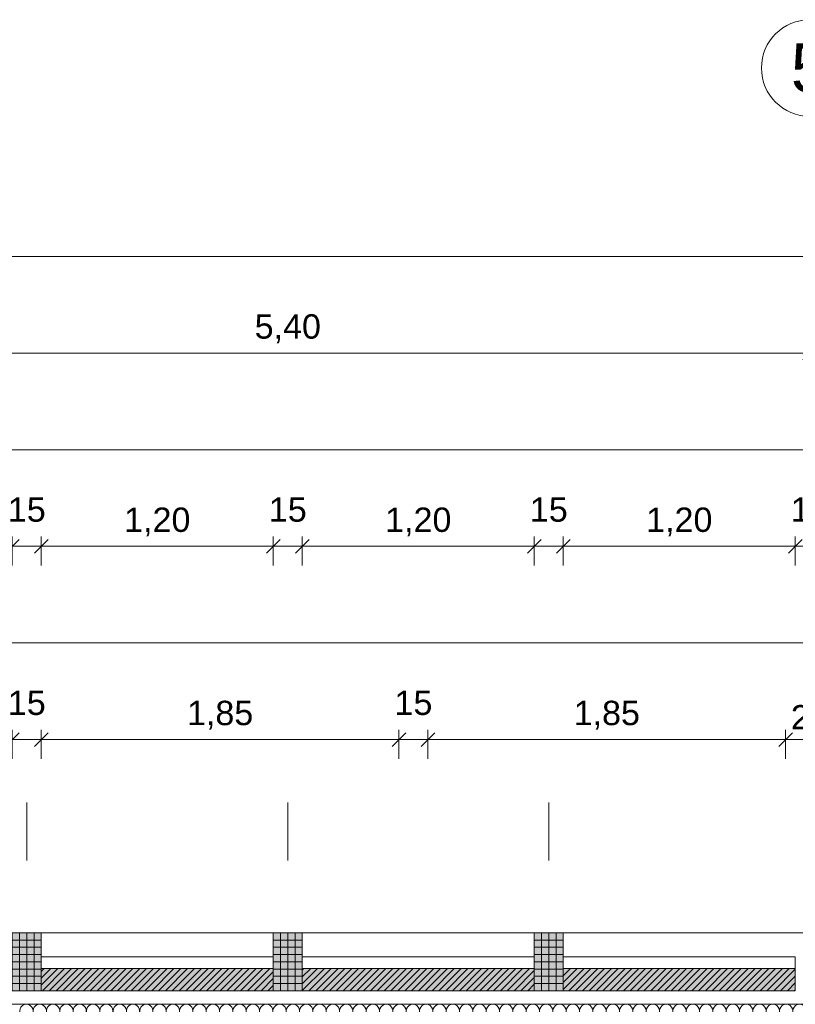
# Model space of a CAD drawing. Header units: metres. Extents: x -167 to 152, y -127 to 99.
# Tile 85 of 225: x -27.04 to -23.02, y 0.31 to 5.4. Entities that reach past the tile are written whole.
import ezdxf

# ---------------------------------------------------------------- set-up
doc = ezdxf.new("R2010")
doc.units = ezdxf.units.M
doc.header["$PDMODE"] = 1
doc.header["$PDSIZE"] = -2
doc.linetypes.add('Achsen 01', pattern=[5.291531, 3.175, -1.058062, 0.352704, -0.705764])
doc.linetypes.add('Raster 01', pattern=[2, 1, -1])
doc.layers.get('0').update_dxf_attribs({"lineweight": 25})
for name, color, linetype, lineweight, true_color in [('014_Fassadenarbeiten-000 Aufsicht Betonfertigteile', 7, 'Continuous', 9, 0xc0c0c0), ('014_Fassadenarbeiten-000 Aufsicht Mauerwerk', 7, 'Continuous', 9, 0xa6a6a6), ('014_Fassadenarbeiten-330 mineralische Dämmung', 7, 'Continuous', 9, 0x666666), ('AV1-Achsen', 1, 'Achsen 01', 18, 0xff0000), ('AV1-Raster', 7, 'Raster 01', 9, 0xa6a6a6)]:
    doc.layers.add(name, color=color, linetype=linetype, lineweight=lineweight, true_color=true_color)
for name, color, linetype, lineweight in [('014_Fassadenarbeiten-330 Betonfertigteile vertikal', 7, 'Continuous', 9), ('014_Fassadenarbeiten-330 Filtermauerwerk 11.5cm', 7, 'Continuous', 9), ('_1.35m (3D)', 7, 'Continuous', 9), ('_GRU (2D)', 7, 'Continuous', 9), ('_OG 1 (2D)', 7, 'Continuous', 9), ('Bemaßung-Bemaßung', 7, 'Continuous', 9)]:
    doc.layers.add(name, color=color, linetype=linetype, lineweight=lineweight)
doc.layers.get('0').freeze()
doc.styles.add('Arial', font='arial.ttf')
doc.dimstyles.new('COE 50', dxfattribs={"dimtxt": 126.090495, "dimasz": 0.001414, "dimexe": 0.001, "dimexo": 0.01, "dimgap": 0.001, "dimtad": 1, "dimdec": 3, "dimtxsty": 'Arial', "dimblk": 'VW_SLASH-4', "dimblk1": 'VW_SLASH-4', "dimblk2": 'VW_SLASH-4', "dimcen": 0, "dimadec": 3, "dimazin": 0, "dimtfac": 0.8, "dimtdec": 3, "dimtix": 1, "dimtmove": 0, "dimatfit": 0, "dimldrblk": 'VW_SLASH-3', "dimfxl": 0.002, "dimfxlon": 1, "dimfrac": 2, "dimtolj": 1, "dimarcsym": 0})
pattern_1 = [(-90, (0, 0), (0.0375, 0), [])]
pattern_2 = [(0, (0, 0), (2e-18, -0.0375), [])]
pattern_3 = [(45, (0, 0), (0.01767767, -0.01767767), [])]

# ---------------------------------------------------------------- blocks, each defined once
blk = doc.blocks.new('Group-2')
at = {"layer": 'AV1-Raster'}
for p, q in [((-27, -22.95), (-27, 1.35)), ((-25.65, -22.95), (-25.65, 1.35)), ((-24.3, -22.95), (-24.3, 1.35))]:
    blk.add_line(p, q, dxfattribs=at)
blk = doc.blocks.new('1.35m (3D)')
at = {"layer": 'AV1-Raster', "color": 7}
blk.add_blockref('Group-2', (0, 0), dxfattribs=at)
blk = doc.blocks.new('Group-276')
at = {"layer": '014_Fassadenarbeiten-330 mineralische Dämmung', "transparency": 33554687, "flags": 128}
for points in [[(0.26, 22.9706, 1.372583), (0.26, 23.0362)], [(0.26, 23.0396, 1.372583), (0.26, 23.1051)], [(0.26, 23.1085, 1.372583), (0.26, 23.1741)], [(0.26, 23.1775, 1.372583), (0.26, 23.243)], [(0.26, 23.2464, 1.372583), (0.26, 23.312)], [(0.26, 23.3154, 1.372583), (0.26, 23.3809)], [(0.26, 23.3843, 1.372583), (0.26, 23.4499)], [(0.26, 23.4532, 1.372583), (0.26, 23.5188)], [(0.26, 23.5222, 1.372583), (0.26, 23.5878)], [(0.26, 23.5911, 1.372583), (0.26, 23.6567)], [(0.26, 23.6601, 1.372583), (0.26, 23.7257)], [(0.26, 23.729, 1.372583), (0.26, 23.7946)], [(0.26, 23.798, 1.372583), (0.26, 23.8635)], [(0.26, 23.8669, 1.372583), (0.26, 23.9325)], [(0.26, 23.9359, 1.372583), (0.26, 24.0014)], [(0.26, 24.0048, 1.372583), (0.26, 24.0704)], [(0.26, 24.0737, 1.372583), (0.26, 24.1393)], [(0.26, 24.1427, 1.372583), (0.26, 24.2083)], [(0.26, 24.2116, 1.372583), (0.26, 24.2772)], [(0.26, 24.2806, 1.372583), (0.26, 24.3462)], [(0.26, 24.3495, 1.372583), (0.26, 24.4151)], [(0.26, 24.4185, 1.372583), (0.26, 24.484)], [(0.26, 24.4874, 1.372583), (0.26, 24.553)], [(0.26, 24.5564, 1.372583), (0.26, 24.6219)], [(0.26, 24.6253, 1.372583), (0.26, 24.6909)], [(0.26, 24.6943, 1.372583), (0.26, 24.7598)], [(0.26, 24.7632, 1.372583), (0.26, 24.8288)], [(0.26, 24.8321, 1.372583), (0.26, 24.8977)], [(0.26, 24.9011, 1.372583), (0.26, 24.9667)], [(0.26, 24.97, 1.372583), (0.26, 25.0356)], [(0.26, 25.039, 1.372583), (0.26, 25.1045)], [(0.26, 25.1079, 1.372583), (0.26, 25.1735)], [(0.26, 25.1769, 1.372583), (0.26, 25.2424)], [(0.26, 25.2458, 1.372583), (0.26, 25.3114)], [(0.26, 25.3148, 1.372583), (0.26, 25.3803)], [(0.26, 25.3837, 1.372583), (0.26, 25.4493)], [(0.26, 25.4526, 1.372583), (0.26, 25.5182)], [(0.26, 25.5216, 1.372583), (0.26, 25.5872)], [(0.26, 25.5905, 1.372583), (0.26, 25.6561)], [(0.26, 25.6595, 1.372583), (0.26, 25.7251)], [(0.26, 25.7284, 1.372583), (0.26, 25.794)], [(0.26, 25.7974, 1.372583), (0.26, 25.8629)], [(0.26, 25.8663, 1.372583), (0.26, 25.9319)], [(0.26, 25.9353, 1.372583), (0.26, 26.0008)], [(0.26, 26.0042, 1.372583), (0.26, 26.0698)], [(0.26, 26.0731, 1.372583), (0.26, 26.1387)], [(0.26, 26.1421, 1.372583), (0.26, 26.2077)], [(0.26, 26.211, 1.372583), (0.26, 26.2766)], [(0.26, 26.28, 1.372583), (0.26, 26.3456)], [(0.26, 26.3489, 1.372583), (0.26, 26.4145)], [(0.26, 26.4179, 1.372583), (0.26, 26.4834)], [(0.26, 26.4868, 1.372583), (0.26, 26.5524)], [(0.26, 26.5558, 1.372583), (0.26, 26.6213)], [(0.26, 26.6247, 1.372583), (0.26, 26.6903)], [(0.26, 26.6937, 1.372583), (0.26, 26.7592)], [(0.26, 26.7626, 1.372583), (0.26, 26.8282)], [(0.26, 26.8315, 1.372583), (0.26, 26.8971)], [(0.26, 26.9005, 1.372583), (0.26, 26.9661)], [(0.26, 26.9694, 1.372583), (0.26, 27.035)]]:
    blk.add_lwpolyline(points, format="xyb", dxfattribs=at)
blk = doc.blocks.new('Group-277')
at = {"layer": '014_Fassadenarbeiten-330 mineralische Dämmung', "transparency": 33554687}
blk.add_blockref('Group-276', (0, 0), dxfattribs=at)
blk = doc.blocks.new('Parametric Object-39')
at = {"layer": '014_Fassadenarbeiten-330 mineralische Dämmung', "color": 7, "transparency": 33554687}
blk.add_blockref('Group-277', (0, 0), dxfattribs=at)
at = {"layer": '014_Fassadenarbeiten-330 mineralische Dämmung', "color": 0, "flags": 1}
for tag in ['IFC_UUID', 'instanceID', 'prm0_name', 'prm0_type', 'prm0_value', 'prm1_name', 'prm1_type', 'prm1_value', 'prm2_name', 'prm2_type', 'prm2_value', 'prm3_name', 'prm3_type', 'prm3_value', 'prm4_name', 'prm4_type', 'prm4_value', 'prm5_name', 'prm5_type', 'prm5_value', 'prm6_name', 'prm6_type', 'prm6_value']:
    blk.add_attdef(tag, (-39.455, 0.1154), '', height=0.00018, dxfattribs=at)
blk = doc.blocks.new('VW_SLASH-4')
at = {"color": 0, "linetype": 'ByBlock', "lineweight": -2, "transparency": 16777216}
blk.add_line((0, 0), (-1, 0), dxfattribs=at)
at = {"color": 0, "linetype": 'Continuous', "lineweight": 15, "transparency": 16777216, "flags": 128}
blk.add_lwpolyline([(0.5, 0.5), (-0.5, -0.5)], dxfattribs=at)
blk = doc.blocks.new('*D1688')
at = {"layer": 'Bemaßung-Bemaßung', "color": 0, "linetype": 'Continuous', "lineweight": -2}
for p, q in [((-23.025, 2.575), (-23.025, 2.725)), ((-22.875, 2.575), (-22.875, 2.725)), ((-23.0957, 2.675), (-23.1664, 2.675)), ((-23.025, 2.675), (-22.875, 2.675)), ((-22.8043, 2.675), (-22.7336, 2.675))]:
    blk.add_line(p, q, dxfattribs=at)
at = {"layer": 'Defpoints', "color": 0}
for p in [(-22.875, 2.675), (-23.025, 0.675), (-22.875, 0.675)]:
    blk.add_point(p, dxfattribs=at)
at = {"layer": 'Bemaßung-Bemaßung', "color": 0, "lineweight": -2, "xscale": 0.070693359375, "yscale": 0.070693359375, "zscale": 0.070693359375}
blk.add_blockref('VW_SLASH-4', (-23.025, 2.675), dxfattribs=at)
at = {"layer": 'Bemaßung-Bemaßung', "color": 0, "lineweight": -2, "xscale": 0.070693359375, "yscale": 0.070693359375, "zscale": 0.070693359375, "rotation": 180}
blk.add_blockref('VW_SLASH-4', (-22.875, 2.675), dxfattribs=at)
at = {"layer": 'Bemaßung-Bemaßung', "color": 0, "insert": (-22.95, 2.8644), "char_height": 0.12609, "attachment_point": 5, "style": 'Arial'}
blk.add_mtext('\\A1;15', dxfattribs=at)
blk = doc.blocks.new('VW_SLASH-3')
at = {"color": 0, "linetype": 'ByBlock', "lineweight": -2, "transparency": 16777216}
blk.add_line((0, 0), (-1, 0), dxfattribs=at)
at = {"color": 0, "linetype": 'Continuous', "lineweight": 15, "transparency": 16777216, "flags": 128}
blk.add_lwpolyline([(0.5, 0.5), (-0.5, -0.5)], dxfattribs=at)
blk = doc.blocks.new('*D1689')
at = {"layer": 'Bemaßung-Bemaßung', "color": 0, "linetype": 'Continuous', "lineweight": -2}
for p, q in [((-24.225, 2.575), (-24.225, 2.725)), ((-23.025, 2.575), (-23.025, 2.725)), ((-24.1543, 2.675), (-23.0957, 2.675))]:
    blk.add_line(p, q, dxfattribs=at)
at = {"layer": 'Defpoints', "color": 0}
for p in [(-23.025, 2.675), (-24.225, 0.675), (-23.025, 0.675)]:
    blk.add_point(p, dxfattribs=at)
at = {"layer": 'Bemaßung-Bemaßung', "color": 0, "lineweight": -2, "xscale": 0.070693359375, "yscale": 0.070693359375, "zscale": 0.070693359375, "rotation": 180}
blk.add_blockref('VW_SLASH-4', (-24.225, 2.675), dxfattribs=at)
at = {"layer": 'Bemaßung-Bemaßung', "color": 0, "lineweight": -2, "xscale": 0.070693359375, "yscale": 0.070693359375, "zscale": 0.070693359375}
blk.add_blockref('VW_SLASH-4', (-23.025, 2.675), dxfattribs=at)
at = {"layer": 'Bemaßung-Bemaßung', "color": 0, "insert": (-23.625, 2.8008), "char_height": 0.12609, "attachment_point": 5, "style": 'Arial'}
blk.add_mtext('\\A1;1,20', dxfattribs=at)
blk = doc.blocks.new('*D1690')
at = {"layer": 'Bemaßung-Bemaßung', "color": 0, "linetype": 'Continuous', "lineweight": -2}
for p, q in [((-24.375, 2.575), (-24.375, 2.725)), ((-24.225, 2.575), (-24.225, 2.725)), ((-24.4457, 2.675), (-24.5164, 2.675)), ((-24.375, 2.675), (-24.225, 2.675)), ((-24.1543, 2.675), (-24.0836, 2.675))]:
    blk.add_line(p, q, dxfattribs=at)
at = {"layer": 'Defpoints', "color": 0}
for p in [(-24.225, 2.675), (-24.375, 0.675), (-24.225, 0.675)]:
    blk.add_point(p, dxfattribs=at)
at = {"layer": 'Bemaßung-Bemaßung', "color": 0, "lineweight": -2, "xscale": 0.070693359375, "yscale": 0.070693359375, "zscale": 0.070693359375}
blk.add_blockref('VW_SLASH-4', (-24.375, 2.675), dxfattribs=at)
at = {"layer": 'Bemaßung-Bemaßung', "color": 0, "lineweight": -2, "xscale": 0.070693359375, "yscale": 0.070693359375, "zscale": 0.070693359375, "rotation": 180}
blk.add_blockref('VW_SLASH-4', (-24.225, 2.675), dxfattribs=at)
at = {"layer": 'Bemaßung-Bemaßung', "color": 0, "insert": (-24.3, 2.8644), "char_height": 0.12609, "attachment_point": 5, "style": 'Arial'}
blk.add_mtext('\\A1;15', dxfattribs=at)
blk = doc.blocks.new('*D1691')
at = {"layer": 'Bemaßung-Bemaßung', "color": 0, "linetype": 'Continuous', "lineweight": -2}
for p, q in [((-25.575, 2.575), (-25.575, 2.725)), ((-24.375, 2.575), (-24.375, 2.725)), ((-25.5043, 2.675), (-24.4457, 2.675))]:
    blk.add_line(p, q, dxfattribs=at)
at = {"layer": 'Defpoints', "color": 0}
for p in [(-24.375, 2.675), (-25.575, 0.675), (-24.375, 0.675)]:
    blk.add_point(p, dxfattribs=at)
at = {"layer": 'Bemaßung-Bemaßung', "color": 0, "lineweight": -2, "xscale": 0.070693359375, "yscale": 0.070693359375, "zscale": 0.070693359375, "rotation": 180}
blk.add_blockref('VW_SLASH-4', (-25.575, 2.675), dxfattribs=at)
at = {"layer": 'Bemaßung-Bemaßung', "color": 0, "lineweight": -2, "xscale": 0.070693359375, "yscale": 0.070693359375, "zscale": 0.070693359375}
blk.add_blockref('VW_SLASH-4', (-24.375, 2.675), dxfattribs=at)
at = {"layer": 'Bemaßung-Bemaßung', "color": 0, "insert": (-24.975, 2.8008), "char_height": 0.12609, "attachment_point": 5, "style": 'Arial'}
blk.add_mtext('\\A1;1,20', dxfattribs=at)
blk = doc.blocks.new('*D1692')
at = {"layer": 'Bemaßung-Bemaßung', "color": 0, "linetype": 'Continuous', "lineweight": -2}
for p, q in [((-25.725, 2.575), (-25.725, 2.725)), ((-25.575, 2.575), (-25.575, 2.725)), ((-25.7957, 2.675), (-25.8664, 2.675)), ((-25.725, 2.675), (-25.575, 2.675)), ((-25.5043, 2.675), (-25.4336, 2.675))]:
    blk.add_line(p, q, dxfattribs=at)
at = {"layer": 'Defpoints', "color": 0}
for p in [(-25.575, 2.675), (-25.725, 0.675), (-25.575, 0.675)]:
    blk.add_point(p, dxfattribs=at)
at = {"layer": 'Bemaßung-Bemaßung', "color": 0, "lineweight": -2, "xscale": 0.070693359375, "yscale": 0.070693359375, "zscale": 0.070693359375}
blk.add_blockref('VW_SLASH-4', (-25.725, 2.675), dxfattribs=at)
at = {"layer": 'Bemaßung-Bemaßung', "color": 0, "lineweight": -2, "xscale": 0.070693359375, "yscale": 0.070693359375, "zscale": 0.070693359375, "rotation": 180}
blk.add_blockref('VW_SLASH-4', (-25.575, 2.675), dxfattribs=at)
at = {"layer": 'Bemaßung-Bemaßung', "color": 0, "insert": (-25.65, 2.8644), "char_height": 0.12609, "attachment_point": 5, "style": 'Arial'}
blk.add_mtext('\\A1;15', dxfattribs=at)
blk = doc.blocks.new('*D1693')
at = {"layer": 'Bemaßung-Bemaßung', "color": 0, "linetype": 'Continuous', "lineweight": -2}
for p, q in [((-26.925, 2.575), (-26.925, 2.725)), ((-25.725, 2.575), (-25.725, 2.725)), ((-26.8543, 2.675), (-25.7957, 2.675))]:
    blk.add_line(p, q, dxfattribs=at)
at = {"layer": 'Defpoints', "color": 0}
for p in [(-25.725, 2.675), (-26.925, 0.675), (-25.725, 0.675)]:
    blk.add_point(p, dxfattribs=at)
at = {"layer": 'Bemaßung-Bemaßung', "color": 0, "lineweight": -2, "xscale": 0.070693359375, "yscale": 0.070693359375, "zscale": 0.070693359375, "rotation": 180}
blk.add_blockref('VW_SLASH-4', (-26.925, 2.675), dxfattribs=at)
at = {"layer": 'Bemaßung-Bemaßung', "color": 0, "lineweight": -2, "xscale": 0.070693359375, "yscale": 0.070693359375, "zscale": 0.070693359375}
blk.add_blockref('VW_SLASH-4', (-25.725, 2.675), dxfattribs=at)
at = {"layer": 'Bemaßung-Bemaßung', "color": 0, "insert": (-26.325, 2.8008), "char_height": 0.12609, "attachment_point": 5, "style": 'Arial'}
blk.add_mtext('\\A1;1,20', dxfattribs=at)
blk = doc.blocks.new('*D1694')
at = {"layer": 'Bemaßung-Bemaßung', "color": 0, "linetype": 'Continuous', "lineweight": -2}
for p, q in [((-27.075, 2.575), (-27.075, 2.725)), ((-26.925, 2.575), (-26.925, 2.725)), ((-27.1457, 2.675), (-27.2164, 2.675)), ((-27.075, 2.675), (-26.925, 2.675)), ((-26.8543, 2.675), (-26.7836, 2.675))]:
    blk.add_line(p, q, dxfattribs=at)
at = {"layer": 'Defpoints', "color": 0}
for p in [(-26.925, 2.675), (-27.075, 0.675), (-26.925, 0.675)]:
    blk.add_point(p, dxfattribs=at)
at = {"layer": 'Bemaßung-Bemaßung', "color": 0, "lineweight": -2, "xscale": 0.070693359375, "yscale": 0.070693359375, "zscale": 0.070693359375}
blk.add_blockref('VW_SLASH-4', (-27.075, 2.675), dxfattribs=at)
at = {"layer": 'Bemaßung-Bemaßung', "color": 0, "lineweight": -2, "xscale": 0.070693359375, "yscale": 0.070693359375, "zscale": 0.070693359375, "rotation": 180}
blk.add_blockref('VW_SLASH-4', (-26.925, 2.675), dxfattribs=at)
at = {"layer": 'Bemaßung-Bemaßung', "color": 0, "insert": (-27, 2.8644), "char_height": 0.12609, "attachment_point": 5, "style": 'Arial'}
blk.add_mtext('\\A1;15', dxfattribs=at)
blk = doc.blocks.new('*D1715')
at = {"layer": 'Bemaßung-Bemaßung', "color": 0, "lineweight": -2}
for p, q in [((-39.275, 2.075), (-39.275, 2.225)), ((-18.775, 2.075), (-18.775, 2.225)), ((-18.8457, 2.175), (-39.2043, 2.175))]:
    blk.add_line(p, q, dxfattribs=at)
at = {"layer": 'Defpoints', "color": 0}
for p in [(-39.275, 2.175), (-39.275, 0.125), (-18.775, -0.125)]:
    blk.add_point(p, dxfattribs=at)
at = {"layer": 'Bemaßung-Bemaßung', "color": 0, "lineweight": -2, "xscale": 0.070693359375, "yscale": 0.070693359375, "zscale": 0.070693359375, "rotation": 180}
blk.add_blockref('VW_SLASH-4', (-39.275, 2.175), dxfattribs=at)
at = {"layer": 'Bemaßung-Bemaßung', "color": 0, "lineweight": -2, "xscale": 0.070693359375, "yscale": 0.070693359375, "zscale": 0.070693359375}
blk.add_blockref('VW_SLASH-4', (-18.775, 2.175), dxfattribs=at)
at = {"layer": 'Bemaßung-Bemaßung', "color": 0, "insert": (-29.025, 2.3008), "char_height": 0.12609, "attachment_point": 5, "style": 'Arial'}
blk.add_mtext('\\A1;20,50', dxfattribs=at)
blk = doc.blocks.new('*D1733')
at = {"layer": 'Bemaßung-Bemaßung', "color": 0, "linetype": 'Continuous', "lineweight": -2}
for p, q in [((-27.075, 1.575), (-27.075, 1.725)), ((-26.925, 1.575), (-26.925, 1.725)), ((-27.1457, 1.675), (-27.2164, 1.675)), ((-26.925, 1.675), (-27.075, 1.675)), ((-26.8543, 1.675), (-26.7836, 1.675))]:
    blk.add_line(p, q, dxfattribs=at)
at = {"layer": 'Defpoints', "color": 0}
for p in [(-27.075, 1.675), (-27.075, -0.125), (-26.925, -0.125)]:
    blk.add_point(p, dxfattribs=at)
at = {"layer": 'Bemaßung-Bemaßung', "color": 0, "lineweight": -2, "xscale": 0.070693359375, "yscale": 0.070693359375, "zscale": 0.070693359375}
blk.add_blockref('VW_SLASH-4', (-27.075, 1.675), dxfattribs=at)
at = {"layer": 'Bemaßung-Bemaßung', "color": 0, "lineweight": -2, "xscale": 0.070693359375, "yscale": 0.070693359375, "zscale": 0.070693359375, "rotation": 180}
blk.add_blockref('VW_SLASH-4', (-26.925, 1.675), dxfattribs=at)
at = {"layer": 'Bemaßung-Bemaßung', "color": 0, "insert": (-27, 1.8644), "char_height": 0.12609, "attachment_point": 5, "style": 'Arial'}
blk.add_mtext('\\A1;15', dxfattribs=at)
blk = doc.blocks.new('*D1734')
at = {"layer": 'Bemaßung-Bemaßung', "color": 0, "linetype": 'Continuous', "lineweight": -2}
for p, q in [((-26.925, 1.575), (-26.925, 1.725)), ((-25.075, 1.575), (-25.075, 1.725)), ((-25.1457, 1.675), (-26.8543, 1.675))]:
    blk.add_line(p, q, dxfattribs=at)
at = {"layer": 'Defpoints', "color": 0}
for p in [(-26.925, 1.675), (-26.925, -0.125), (-25.075, -0.125)]:
    blk.add_point(p, dxfattribs=at)
at = {"layer": 'Bemaßung-Bemaßung', "color": 0, "lineweight": -2, "xscale": 0.070693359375, "yscale": 0.070693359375, "zscale": 0.070693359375, "rotation": 180}
blk.add_blockref('VW_SLASH-4', (-26.925, 1.675), dxfattribs=at)
at = {"layer": 'Bemaßung-Bemaßung', "color": 0, "lineweight": -2, "xscale": 0.070693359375, "yscale": 0.070693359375, "zscale": 0.070693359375}
blk.add_blockref('VW_SLASH-4', (-25.075, 1.675), dxfattribs=at)
at = {"layer": 'Bemaßung-Bemaßung', "color": 0, "insert": (-26, 1.8008), "char_height": 0.12609, "attachment_point": 5, "style": 'Arial'}
blk.add_mtext('\\A1;1,85', dxfattribs=at)
blk = doc.blocks.new('*D1735')
at = {"layer": 'Bemaßung-Bemaßung', "color": 0, "linetype": 'Continuous', "lineweight": -2}
for p, q in [((-25.075, 1.575), (-25.075, 1.725)), ((-24.925, 1.575), (-24.925, 1.725)), ((-25.1457, 1.675), (-25.2164, 1.675)), ((-24.925, 1.675), (-25.075, 1.675)), ((-24.8543, 1.675), (-24.7836, 1.675))]:
    blk.add_line(p, q, dxfattribs=at)
at = {"layer": 'Defpoints', "color": 0}
for p in [(-25.075, 1.675), (-25.075, -0.125), (-24.925, -0.125)]:
    blk.add_point(p, dxfattribs=at)
at = {"layer": 'Bemaßung-Bemaßung', "color": 0, "lineweight": -2, "xscale": 0.070693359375, "yscale": 0.070693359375, "zscale": 0.070693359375}
blk.add_blockref('VW_SLASH-4', (-25.075, 1.675), dxfattribs=at)
at = {"layer": 'Bemaßung-Bemaßung', "color": 0, "lineweight": -2, "xscale": 0.070693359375, "yscale": 0.070693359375, "zscale": 0.070693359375, "rotation": 180}
blk.add_blockref('VW_SLASH-4', (-24.925, 1.675), dxfattribs=at)
at = {"layer": 'Bemaßung-Bemaßung', "color": 0, "insert": (-25, 1.8644), "char_height": 0.12609, "attachment_point": 5, "style": 'Arial'}
blk.add_mtext('\\A1;15', dxfattribs=at)
blk = doc.blocks.new('*D1736')
at = {"layer": 'Bemaßung-Bemaßung', "color": 0, "linetype": 'Continuous', "lineweight": -2}
for p, q in [((-24.925, 1.575), (-24.925, 1.725)), ((-23.075, 1.575), (-23.075, 1.725)), ((-23.1457, 1.675), (-24.8543, 1.675))]:
    blk.add_line(p, q, dxfattribs=at)
at = {"layer": 'Defpoints', "color": 0}
for p in [(-24.925, 1.675), (-24.925, -0.125), (-23.075, -0.125)]:
    blk.add_point(p, dxfattribs=at)
at = {"layer": 'Bemaßung-Bemaßung', "color": 0, "lineweight": -2, "xscale": 0.070693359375, "yscale": 0.070693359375, "zscale": 0.070693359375, "rotation": 180}
blk.add_blockref('VW_SLASH-4', (-24.925, 1.675), dxfattribs=at)
at = {"layer": 'Bemaßung-Bemaßung', "color": 0, "lineweight": -2, "xscale": 0.070693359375, "yscale": 0.070693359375, "zscale": 0.070693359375}
blk.add_blockref('VW_SLASH-4', (-23.075, 1.675), dxfattribs=at)
at = {"layer": 'Bemaßung-Bemaßung', "color": 0, "insert": (-24, 1.8008), "char_height": 0.12609, "attachment_point": 5, "style": 'Arial'}
blk.add_mtext('\\A1;1,85', dxfattribs=at)
blk = doc.blocks.new('*D1737')
at = {"layer": 'Bemaßung-Bemaßung', "color": 0, "linetype": 'Continuous', "lineweight": -2}
for p, q in [((-23.075, 1.575), (-23.075, 1.725)), ((-22.825, 1.575), (-22.825, 1.725)), ((-23.1457, 1.675), (-23.2164, 1.675)), ((-22.825, 1.675), (-23.075, 1.675)), ((-22.7543, 1.675), (-22.6836, 1.675))]:
    blk.add_line(p, q, dxfattribs=at)
at = {"layer": 'Defpoints', "color": 0}
for p in [(-23.075, 1.675), (-23.075, -0.125), (-22.825, -2.975)]:
    blk.add_point(p, dxfattribs=at)
at = {"layer": 'Bemaßung-Bemaßung', "color": 0, "lineweight": -2, "xscale": 0.070693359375, "yscale": 0.070693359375, "zscale": 0.070693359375}
blk.add_blockref('VW_SLASH-4', (-23.075, 1.675), dxfattribs=at)
at = {"layer": 'Bemaßung-Bemaßung', "color": 0, "lineweight": -2, "xscale": 0.070693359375, "yscale": 0.070693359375, "zscale": 0.070693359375, "rotation": 180}
blk.add_blockref('VW_SLASH-4', (-22.825, 1.675), dxfattribs=at)
at = {"layer": 'Bemaßung-Bemaßung', "color": 0, "insert": (-22.95, 1.7894), "char_height": 0.12609, "attachment_point": 5, "style": 'Arial'}
blk.add_mtext('\\A1;25', dxfattribs=at)
blk = doc.blocks.new('*D1748')
at = {"layer": 'Bemaßung-Bemaßung', "color": 0, "lineweight": -2}
for p, q in [((-39.825, 3.075), (-39.825, 3.225)), ((0.675, 3.075), (0.675, 3.225)), ((-39.7543, 3.175), (0.6043, 3.175))]:
    blk.add_line(p, q, dxfattribs=at)
at = {"layer": 'Defpoints', "color": 0}
for p in [(0.675, 3.175), (-39.825, 0), (0.675, 0)]:
    blk.add_point(p, dxfattribs=at)
at = {"layer": 'Bemaßung-Bemaßung', "color": 0, "lineweight": -2, "xscale": 0.070693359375, "yscale": 0.070693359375, "zscale": 0.070693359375, "rotation": 180}
blk.add_blockref('VW_SLASH-4', (-39.825, 3.175), dxfattribs=at)
at = {"layer": 'Bemaßung-Bemaßung', "color": 0, "lineweight": -2, "xscale": 0.070693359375, "yscale": 0.070693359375, "zscale": 0.070693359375}
blk.add_blockref('VW_SLASH-4', (0.675, 3.175), dxfattribs=at)
at = {"layer": 'Bemaßung-Bemaßung', "color": 0, "insert": (-19.575, 3.3008), "char_height": 0.12609, "attachment_point": 5, "style": 'Arial'}
blk.add_mtext('\\A1;40,50', dxfattribs=at)
blk = doc.blocks.new('*D1751')
at = {"layer": 'Bemaßung-Bemaßung', "color": 0, "lineweight": -2}
for p, q in [((-28.35, 3.575), (-28.35, 3.725)), ((-22.95, 3.575), (-22.95, 3.725)), ((-23.0207, 3.675), (-28.2793, 3.675))]:
    blk.add_line(p, q, dxfattribs=at)
at = {"layer": 'Defpoints', "color": 0}
for p in [(-28.35, 3.675), (-28.35, 0), (-22.95, 0)]:
    blk.add_point(p, dxfattribs=at)
at = {"layer": 'Bemaßung-Bemaßung', "color": 0, "lineweight": -2, "xscale": 0.070693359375, "yscale": 0.070693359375, "zscale": 0.070693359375, "rotation": 180}
blk.add_blockref('VW_SLASH-4', (-28.35, 3.675), dxfattribs=at)
at = {"layer": 'Bemaßung-Bemaßung', "color": 0, "lineweight": -2, "xscale": 0.070693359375, "yscale": 0.070693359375, "zscale": 0.070693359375}
blk.add_blockref('VW_SLASH-4', (-22.95, 3.675), dxfattribs=at)
at = {"layer": 'Bemaßung-Bemaßung', "color": 0, "insert": (-25.65, 3.8008), "char_height": 0.12609, "attachment_point": 5, "style": 'Arial'}
blk.add_mtext('\\A1;5,40', dxfattribs=at)
blk = doc.blocks.new('*D1756')
at = {"layer": 'Bemaßung-Bemaßung', "color": 0, "lineweight": -2}
for p, q in [((-39.15, 4.075), (-39.15, 4.225)), ((0, 4.075), (0, 4.225)), ((-39.0793, 4.175), (-0.0707, 4.175))]:
    blk.add_line(p, q, dxfattribs=at)
at = {"layer": 'Defpoints', "color": 0}
for p in [(0, 4.175), (-39.15, 0), (0, 0)]:
    blk.add_point(p, dxfattribs=at)
at = {"layer": 'Bemaßung-Bemaßung', "color": 0, "lineweight": -2, "xscale": 0.070693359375, "yscale": 0.070693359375, "zscale": 0.070693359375, "rotation": 180}
blk.add_blockref('VW_SLASH-4', (-39.15, 4.175), dxfattribs=at)
at = {"layer": 'Bemaßung-Bemaßung', "color": 0, "lineweight": -2, "xscale": 0.070693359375, "yscale": 0.070693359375, "zscale": 0.070693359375}
blk.add_blockref('VW_SLASH-4', (0, 4.175), dxfattribs=at)
at = {"layer": 'Bemaßung-Bemaßung', "color": 0, "insert": (-19.575, 4.3159), "char_height": 0.15131, "attachment_point": 5, "style": 'Arial'}
blk.add_mtext('\\A1;39,15', dxfattribs=at)
blk = doc.blocks.new('Group-748')
at = {"layer": 'AV1-Achsen', "linetype": 'Continuous'}
blk.add_circle((-22.95, 5.15), 0.25, dxfattribs=at)
at = {"layer": 'AV1-Achsen', "insert": (-22.95, 5.15), "char_height": 0.2522, "attachment_point": 5, "line_spacing_factor": 0.969122, "style": 'Arial'}
blk.add_mtext('5', dxfattribs=at)
blk = doc.blocks.new('GRU (2D)')
at = {"layer": 'AV1-Achsen', "color": 7}
blk.add_blockref('Group-748', (0, 0), dxfattribs=at)
blk = doc.blocks.new('OG 1 (2D)')
at = {"layer": '014_Fassadenarbeiten-330 Betonfertigteile vertikal', "linetype": 'Continuous', "lineweight": 0}
for points in [[(-27.075, 0.675), (-26.925, 0.675), (-26.925, 0.375), (-27.075, 0.375)], [(-25.725, 0.675), (-25.575, 0.675), (-25.575, 0.375), (-25.725, 0.375)], [(-24.375, 0.675), (-24.225, 0.675), (-24.225, 0.375), (-24.375, 0.375)]]:
    blk.add_hatch(color=9, dxfattribs=at).paths.add_polyline_path(points)
at = {"layer": '014_Fassadenarbeiten-330 Betonfertigteile vertikal', "linetype": 'Continuous', "lineweight": 9}
h = blk.add_hatch(dxfattribs=at)
h.set_pattern_fill('Stahlbetonfertigteil', color=8, style=0, pattern_type=2)
h.set_pattern_definition(pattern_1)
h.paths.add_polyline_path([(-27.075, 0.675), (-26.925, 0.675), (-26.925, 0.375), (-27.075, 0.375)])
at = {"layer": '014_Fassadenarbeiten-330 Betonfertigteile vertikal', "linetype": 'Continuous', "lineweight": 13}
h = blk.add_hatch(dxfattribs=at)
h.set_pattern_fill('Stahlbetonfertigteil-1', color=8, style=0, pattern_type=2)
h.set_pattern_definition(pattern_2)
h.paths.add_polyline_path([(-27.075, 0.675), (-26.925, 0.675), (-26.925, 0.375), (-27.075, 0.375)])
at = {"layer": '014_Fassadenarbeiten-330 Betonfertigteile vertikal', "linetype": 'Continuous', "lineweight": 9}
h = blk.add_hatch(dxfattribs=at)
h.set_pattern_fill('Stahlbetonfertigteil', color=8, style=0, pattern_type=2)
h.set_pattern_definition(pattern_1)
h.paths.add_polyline_path([(-25.725, 0.675), (-25.575, 0.675), (-25.575, 0.375), (-25.725, 0.375)])
at = {"layer": '014_Fassadenarbeiten-330 Betonfertigteile vertikal', "linetype": 'Continuous', "lineweight": 13}
h = blk.add_hatch(dxfattribs=at)
h.set_pattern_fill('Stahlbetonfertigteil-1', color=8, style=0, pattern_type=2)
h.set_pattern_definition(pattern_2)
h.paths.add_polyline_path([(-25.725, 0.675), (-25.575, 0.675), (-25.575, 0.375), (-25.725, 0.375)])
at = {"layer": '014_Fassadenarbeiten-330 Betonfertigteile vertikal', "linetype": 'Continuous', "lineweight": 9}
h = blk.add_hatch(dxfattribs=at)
h.set_pattern_fill('Stahlbetonfertigteil', color=8, style=0, pattern_type=2)
h.set_pattern_definition(pattern_1)
h.paths.add_polyline_path([(-24.375, 0.675), (-24.225, 0.675), (-24.225, 0.375), (-24.375, 0.375)])
at = {"layer": '014_Fassadenarbeiten-330 Betonfertigteile vertikal', "linetype": 'Continuous', "lineweight": 13}
h = blk.add_hatch(dxfattribs=at)
h.set_pattern_fill('Stahlbetonfertigteil-1', color=8, style=0, pattern_type=2)
h.set_pattern_definition(pattern_2)
h.paths.add_polyline_path([(-24.375, 0.675), (-24.225, 0.675), (-24.225, 0.375), (-24.375, 0.375)])
at = {"layer": '014_Fassadenarbeiten-330 Filtermauerwerk 11.5cm', "linetype": 'Continuous', "lineweight": 0, "true_color": 0xd19783}
for points in [[(-25.725, 0.49), (-25.725, 0.375), (-26.925, 0.375), (-26.925, 0.49)], [(-24.375, 0.49), (-24.375, 0.375), (-25.575, 0.375), (-25.575, 0.49)], [(-23.025, 0.49), (-23.025, 0.375), (-24.225, 0.375), (-24.225, 0.49)]]:
    blk.add_hatch(color=33, dxfattribs=at).paths.add_polyline_path(points)
at = {"layer": '014_Fassadenarbeiten-330 Filtermauerwerk 11.5cm', "linetype": 'Continuous', "lineweight": 9}
h = blk.add_hatch(dxfattribs=at)
h.set_pattern_fill('Mauerwerk Münster', color=8, style=0, pattern_type=2)
h.set_pattern_definition(pattern_3)
h.paths.add_polyline_path([(-25.725, 0.49), (-25.725, 0.375), (-26.925, 0.375), (-26.925, 0.49)])
h = blk.add_hatch(dxfattribs=at)
h.set_pattern_fill('Mauerwerk Münster', color=8, style=0, pattern_type=2)
h.set_pattern_definition(pattern_3)
h.paths.add_polyline_path([(-24.375, 0.49), (-24.375, 0.375), (-25.575, 0.375), (-25.575, 0.49)])
h = blk.add_hatch(dxfattribs=at)
h.set_pattern_fill('Mauerwerk Münster', color=8, style=0, pattern_type=2)
h.set_pattern_definition(pattern_3)
h.paths.add_polyline_path([(-23.025, 0.49), (-23.025, 0.375), (-24.225, 0.375), (-24.225, 0.49)])
at = {"layer": '014_Fassadenarbeiten-000 Aufsicht Betonfertigteile', "flags": 128}
blk.add_lwpolyline([(-39.455, 0.305), (-16.125, 0.305), (-16.125, 0.675), (-39.825, 0.675)], close=True, dxfattribs=at)
at = {"layer": '014_Fassadenarbeiten-000 Aufsicht Mauerwerk', "flags": 128}
for points in [[(-26.925, 0.375), (-26.925, 0.55), (-25.725, 0.55), (-25.725, 0.375)], [(-25.725, 0.55), (-25.725, 0.375), (-26.925, 0.375), (-26.925, 0.55)], [(-25.575, 0.375), (-25.575, 0.55), (-24.375, 0.55), (-24.375, 0.375)], [(-24.375, 0.55), (-24.375, 0.375), (-25.575, 0.375), (-25.575, 0.55)], [(-24.225, 0.375), (-24.225, 0.55), (-23.025, 0.55), (-23.025, 0.375)], [(-23.025, 0.55), (-23.025, 0.375), (-24.225, 0.375), (-24.225, 0.55)]]:
    blk.add_lwpolyline(points, close=True, dxfattribs=at)
at = {"layer": '014_Fassadenarbeiten-330 Betonfertigteile vertikal', "flags": 128}
for points in [[(-27.075, 0.675), (-26.925, 0.675), (-26.925, 0.375), (-27.075, 0.375)], [(-25.725, 0.675), (-25.575, 0.675), (-25.575, 0.375), (-25.725, 0.375)], [(-24.375, 0.675), (-24.225, 0.675), (-24.225, 0.375), (-24.375, 0.375)]]:
    blk.add_lwpolyline(points, close=True, dxfattribs=at)
at = {"layer": '014_Fassadenarbeiten-330 Filtermauerwerk 11.5cm', "flags": 128}
for points in [[(-25.725, 0.49), (-25.725, 0.375), (-26.925, 0.375), (-26.925, 0.49)], [(-24.375, 0.49), (-24.375, 0.375), (-25.575, 0.375), (-25.575, 0.49)], [(-23.025, 0.49), (-23.025, 0.375), (-24.225, 0.375), (-24.225, 0.49)]]:
    blk.add_lwpolyline(points, close=True, dxfattribs=at)
at = {"layer": '014_Fassadenarbeiten-330 mineralische Dämmung', "rotation": 90}
blk.add_blockref('Parametric Object-39', (0, 0), dxfattribs=at)
at = {"layer": 'Bemaßung-Bemaßung', "color": 1}
dim = blk.add_linear_dim(base=(0, 4.175), p1=(-39.15, 0), p2=(0, 0), text='39,15', dimstyle='COE 50', override={"dimtxt": 0.151309, "dimasz": 0.070693, "dimexe": 0.05, "dimgap": 0.05, "dimpost": '<>', "dimtxsty": 'Arial', "dimtmove": 2, "dimfxl": 0.1}, dxfattribs=at)
dim.commit()
dim.dimension.update_dxf_attribs({"geometry": '*D1756', "text_midpoint": (-19.575, 4.3159)})
dim = blk.add_aligned_dim(p1=(-22.95, 0), p2=(-28.35, 0), distance=-3.675, text='5,40', dimstyle='COE 50', override={"dimtxt": 0.12609, "dimasz": 0.070693, "dimexe": 0.05, "dimgap": 0.05, "dimpost": '<>', "dimtxsty": 'Arial', "dimtmove": 2, "dimfxl": 0.1}, dxfattribs=at)
dim.commit()
dim.dimension.update_dxf_attribs({"geometry": '*D1751', "text_midpoint": (-25.65, 3.8008)})
at = {"layer": 'Bemaßung-Bemaßung'}
for base, p1, p2, text, picture, middle in [((0.675, 3.175), (-39.825, 0), (0.675, 0), '40,50', '*D1748', (-19.575, 3.3008)), ((-39.275, 2.175), (-18.775, -0.125), (-39.275, 0.125), '20,50', '*D1715', (-29.025, 2.3008))]:
    dim = blk.add_linear_dim(base=base, p1=p1, p2=p2, text=text, dimstyle='COE 50', override={"dimtxt": 0.12609, "dimasz": 0.070693, "dimexe": 0.05, "dimgap": 0.05, "dimpost": '<>', "dimtxsty": 'Arial', "dimtmove": 2, "dimfxl": 0.1}, dxfattribs=at)
    dim.commit()
    dim.dimension.update_dxf_attribs({"geometry": picture, "text_midpoint": middle})
at = {"layer": 'Bemaßung-Bemaßung', "linetype": 'Continuous'}
for base, p1, p2, text, override, picture, middle in [((-26.925, 2.675), (-27.075, 0.675), (-26.925, 0.675), '15', {"dimtxt": 0.12609, "dimasz": 0.070693, "dimexe": 0.05, "dimgap": 0.05, "dimpost": '<>', "dimtxsty": 'Arial', "dimtix": 0, "dimtmove": 2, "dimfxl": 0.1}, '*D1694', (-27, 2.8644)), ((-25.575, 2.675), (-25.725, 0.675), (-25.575, 0.675), '15', {"dimtxt": 0.12609, "dimasz": 0.070693, "dimexe": 0.05, "dimgap": 0.05, "dimpost": '<>', "dimtxsty": 'Arial', "dimtix": 0, "dimtmove": 2, "dimfxl": 0.1}, '*D1692', (-25.65, 2.8644)), ((-24.225, 2.675), (-24.375, 0.675), (-24.225, 0.675), '15', {"dimtxt": 0.12609, "dimasz": 0.070693, "dimexe": 0.05, "dimgap": 0.05, "dimpost": '<>', "dimtxsty": 'Arial', "dimtix": 0, "dimtmove": 2, "dimfxl": 0.1}, '*D1690', (-24.3, 2.8644)), ((-22.875, 2.675), (-23.025, 0.675), (-22.875, 0.675), '15', {"dimtxt": 0.12609, "dimasz": 0.070693, "dimexe": 0.05, "dimgap": 0.05, "dimpost": '<>', "dimtxsty": 'Arial', "dimtix": 0, "dimtmove": 2, "dimfxl": 0.1}, '*D1688', (-22.95, 2.8644)), ((-25.725, 2.675), (-26.925, 0.675), (-25.725, 0.675), '1,20', {"dimtxt": 0.12609, "dimasz": 0.070693, "dimexe": 0.05, "dimgap": 0.05, "dimpost": '<>', "dimtxsty": 'Arial', "dimtmove": 2, "dimfxl": 0.1}, '*D1693', (-26.325, 2.8008)), ((-24.375, 2.675), (-25.575, 0.675), (-24.375, 0.675), '1,20', {"dimtxt": 0.12609, "dimasz": 0.070693, "dimexe": 0.05, "dimgap": 0.05, "dimpost": '<>', "dimtxsty": 'Arial', "dimtmove": 2, "dimfxl": 0.1}, '*D1691', (-24.975, 2.8008)), ((-23.025, 2.675), (-24.225, 0.675), (-23.025, 0.675), '1,20', {"dimtxt": 0.12609, "dimasz": 0.070693, "dimexe": 0.05, "dimgap": 0.05, "dimpost": '<>', "dimtxsty": 'Arial', "dimtmove": 2, "dimfxl": 0.1}, '*D1689', (-23.625, 2.8008)), ((-27.075, 1.675), (-26.925, -0.125), (-27.075, -0.125), '15', {"dimtxt": 0.12609, "dimasz": 0.070693, "dimexe": 0.05, "dimgap": 0.05, "dimpost": '<>', "dimtxsty": 'Arial', "dimtix": 0, "dimtmove": 2, "dimfxl": 0.1}, '*D1733', (-27, 1.8644)), ((-25.075, 1.675), (-24.925, -0.125), (-25.075, -0.125), '15', {"dimtxt": 0.12609, "dimasz": 0.070693, "dimexe": 0.05, "dimgap": 0.05, "dimpost": '<>', "dimtxsty": 'Arial', "dimtix": 0, "dimtmove": 2, "dimfxl": 0.1}, '*D1735', (-25, 1.8644)), ((-26.925, 1.675), (-25.075, -0.125), (-26.925, -0.125), '1,85', {"dimtxt": 0.12609, "dimasz": 0.070693, "dimexe": 0.05, "dimgap": 0.05, "dimpost": '<>', "dimtxsty": 'Arial', "dimtmove": 2, "dimfxl": 0.1}, '*D1734', (-26, 1.8008)), ((-24.925, 1.675), (-23.075, -0.125), (-24.925, -0.125), '1,85', {"dimtxt": 0.12609, "dimasz": 0.070693, "dimexe": 0.05, "dimgap": 0.05, "dimpost": '<>', "dimtxsty": 'Arial', "dimtmove": 2, "dimfxl": 0.1}, '*D1736', (-24, 1.8008)), ((-23.075, 1.675), (-22.825, -2.975), (-23.075, -0.125), '25', {"dimtxt": 0.12609, "dimasz": 0.070693, "dimexe": 0.05, "dimgap": 0.05, "dimpost": '<>', "dimtxsty": 'Arial', "dimtmove": 2, "dimfxl": 0.1}, '*D1737', (-22.95, 1.7894))]:
    dim = blk.add_linear_dim(base=base, p1=p1, p2=p2, text=text, dimstyle='COE 50', override=override, dxfattribs=at)
    dim.commit()
    dim.dimension.update_dxf_attribs({"geometry": picture, "text_midpoint": middle})

msp = doc.modelspace()

# ---------------------------------------------------------------- block references
at = {"layer": '_1.35m (3D)'}
msp.add_blockref('1.35m (3D)', (0, 0), dxfattribs=at)

# ---------------------------------------------------------------- next in the draw order: block references
at = {"layer": '_OG 1 (2D)'}
msp.add_blockref('OG 1 (2D)', (0, 0), dxfattribs=at)

# ---------------------------------------------------------------- next in the draw order: block references
at = {"layer": '_GRU (2D)'}
msp.add_blockref('GRU (2D)', (0, 0), dxfattribs=at)

doc.saveas('drawing.dxf')
